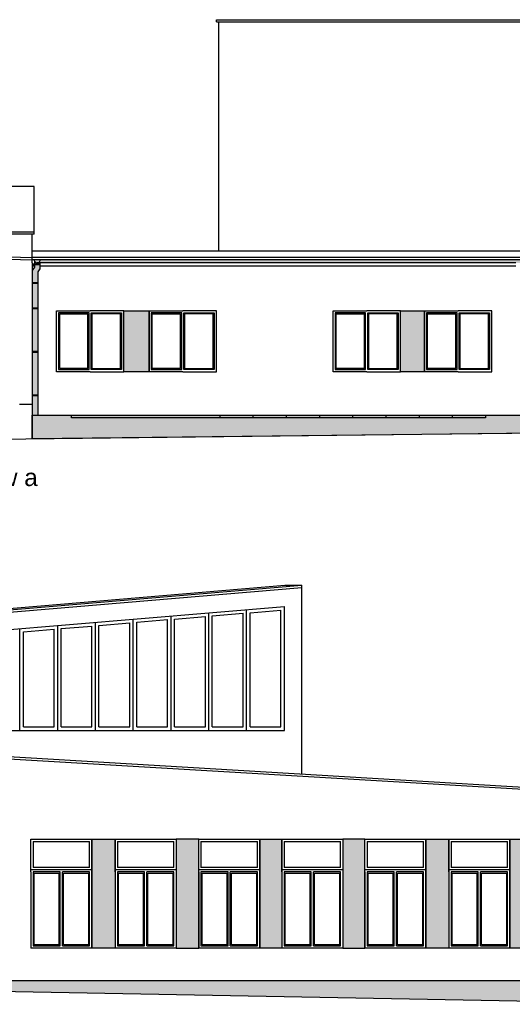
# Model space of a CAD drawing. Header units: millimetres. Extents: x -40063 to 512011, y 350190 to 687060.
# Tile 4 of 256: x -24465 to -13138, y 503050 to 525668. Entities that reach past the tile are written whole.
import ezdxf

# ---------------------------------------------------------------- set-up
doc = ezdxf.new("R2010")
doc.units = ezdxf.units.MM
for name, color, linetype in [('2D - Ogólne', 8, 'Continuous'), ('Konstrukcja - Ściany zew', 8, 'Continuous'), ('Opisy - Teksty', 8, 'Continuous'), ('Wnętrze - Umeblowanie', 8, 'Continuous')]:
    doc.layers.add(name, color=color, linetype=linetype)
doc.styles.add('GENERATED_STYLE_1', font='arial.ttf')

msp = doc.modelspace()

# ---------------------------------------------------------------- hatches: boundary and pattern name
at = {"layer": 'Konstrukcja - Ściany zew', "linetype": 'Continuous', "lineweight": 13}
for points in [[(-24050.28259, 516582.52686), (-24180.28259, 516582.52686), (-24180.28259, 519906.9719), (-24120.54956, 519982.84247), (-24120.54956, 520082.52686), (-24000.54956, 520082.52686), (-24000.54956, 519942.24359), (-24050.28259, 519877.15743)], [(-24130.99665, 520152.98272), (-12460.28259, 520152.98272), (-12460.28259, 520082.52686), (-24120.54956, 520082.52686), (-24120.54956, 520116.05793)]]:
    msp.add_hatch(color=251, dxfattribs=at).paths.add_polyline_path(points)
at = {"layer": 'Konstrukcja - Ściany zew', "linetype": 'Continuous', "lineweight": 0}
for color, points in [(27, [(-21490.28259, 517582.52686), (-22070.28259, 517582.52686), (-22070.28259, 518982.52686), (-21490.28259, 518982.52686)]), (27, [(-15160.28259, 517582.52686), (-15710.28259, 517582.52686), (-15710.28259, 518982.52686), (-15160.28259, 518982.52686)]), (250, [(-24180.28259, 516582.52686), (-12459.89551, 516582.52686), (-12459.89551, 516172.78768), (-24180.28259, 516036.09366)]), (27, [(-22267.0541, 504340.42866), (-22807.0541, 504340.42866), (-22807.0541, 506840.42866), (-22267.0541, 506840.42866)]), (27, [(-20347.0541, 506840.42866), (-20867.0541, 506840.42866), (-20867.0541, 504340.42866), (-20347.0541, 504340.42866)]), (27, [(-18437.0541, 504340.42866), (-18947.0541, 504340.42866), (-18947.0541, 506840.42866), (-18437.0541, 506840.42866)]), (27, [(-16527.0541, 506840.42866), (-17037.0541, 506840.42866), (-17037.0541, 504340.42866), (-16527.0541, 504340.42866)]), (27, [(-14597.0541, 504340.42866), (-15127.0541, 504340.42866), (-15127.0541, 506840.42866), (-14597.0541, 506840.42866)]), (27, [(-13197.0541, 506840.42866), (-12667.0541, 506840.42866), (-12667.0541, 504340.42866), (-13197.0541, 504340.42866)]), (27, [(-9156.81154, 503590.42866), (-26426.37777, 503590.42866), (-26426.37777, 503377.05709), (-9156.81154, 503056.92478)])]:
    msp.add_hatch(color=color, dxfattribs=at).paths.add_polyline_path(points)

# ---------------------------------------------------------------- linework, layer by layer
at = {"layer": '2D - Ogólne', "linetype": 'Continuous'}
for p, q in [((-24130.28259, 520740.75924), (-24130.28259, 521835.4747)), ((-24180.28259, 520082.52686), (-24180.28259, 520740.75924)), ((-24180.28259, 519052.38197), (-24050.28259, 519052.38197)), ((-24180.28259, 519032.38197), (-24050.28259, 519032.38197)), ((-24180.28259, 518052.38197), (-24050.28259, 518052.38197)), ((-24180.28259, 518032.38197), (-24050.28259, 518032.38197)), ((-24180.28259, 517052.38197), (-24050.28259, 517052.38197)), ((-24180.28259, 517032.38197), (-24050.28259, 517032.38197)), ((-12459.89551, 516172.78768), (-33060.28259, 515932.52686))]:
    msp.add_line(p, q, dxfattribs=at)
msp.add_arc((-24060.54956, 520152.97395), 70.44709, 179.992862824, 0, dxfattribs=at)
at = {"layer": 'Konstrukcja - Ściany zew', "linetype": 'Continuous'}
for p, q in [((-19940.28259, 525617.81895), (-19940.28259, 525667.81895)), ((-19940.28259, 525667.81895), (9459.71741, 525667.81895)), ((-19940.28259, 525617.81895), (9459.71741, 525617.81895)), ((-19890.28259, 525617.81895), (-19890.28259, 520348.41336)), ((-24130.28259, 521835.4747), (-33112.89949, 521835.4747)), ((-24130.28259, 520790.75924), (-33062.89949, 520790.75924)), ((-24130.28259, 520740.75924), (-33062.89949, 520740.75924)), ((-28621.59104, 520322.94569), (-24180.28259, 520202.87494)), ((-28621.59104, 520272.94569), (-24180.28259, 520152.87494)), ((12953.82408, 520348.41336), (-24180.28259, 520348.41336)), ((24007.5392, 520202.52686), (-24180.28259, 520202.52686)), ((-23990.10389, 520152.52686), (-24180.28259, 520152.52686)), ((30194.47248, 520152.52686), (-24180.28259, 520152.52686)), ((-24180.28259, 520082.52686), (-24180.28259, 516582.52686)), ((-24000.54956, 520053.81712), (-24180.28259, 520053.81712)), ((-24000.54956, 520033.81712), (-24180.28259, 520033.81712)), ((-24120.54956, 520002.52686), (-24180.28259, 520002.52686)), ((-24120.54956, 519982.84247), (-24180.28259, 519906.9719)), ((-24120.54956, 520116.05793), (-24120.54956, 519982.84247)), ((-13060.01681, 520082.52686), (-24060.54956, 520082.52686)), ((-24000.54956, 520082.52686), (-24000.54956, 519942.24359)), ((-13060.01681, 520002.52686), (-24000.54956, 520002.52686)), ((-24180.28259, 519906.9719), (-24180.28259, 516582.52686)), ((-24000.54956, 519942.24359), (-24050.28259, 519877.15743)), ((-24050.28259, 519877.15743), (-24050.28259, 516582.52686)), ((-24050.28259, 519624.13332), (-24180.28259, 519624.13332)), ((-24050.28259, 519604.13332), (-24180.28259, 519604.13332)), ((-23620.28259, 517582.52686), (-23620.28259, 518982.52686)), ((-23620.28259, 518982.52686), (-22845.28259, 518982.52686)), ((-23570.28259, 518932.52686), (-23570.28259, 517632.52686)), ((-22870.28259, 518932.52686), (-23570.28259, 518932.52686)), ((-23545.28259, 517657.52686), (-23545.28259, 518907.52686)), ((-23545.28259, 518907.52686), (-22895.28259, 518907.52686)), ((-22895.28259, 517657.52686), (-22895.28259, 518907.52686)), ((-22870.28259, 517632.52686), (-22870.28259, 518932.52686)), ((-22070.28259, 518982.52686), (-22845.28259, 518982.52686)), ((-22820.28259, 518932.52686), (-22120.28259, 518932.52686)), ((-22820.28259, 517632.52686), (-22820.28259, 518932.52686)), ((-22145.28259, 518907.52686), (-22795.28259, 518907.52686)), ((-22795.28259, 517657.52686), (-22795.28259, 518907.52686)), ((-22145.28259, 517657.52686), (-22145.28259, 518907.52686)), ((-22120.28259, 518932.52686), (-22120.28259, 517632.52686)), ((-22070.28259, 517582.52686), (-22070.28259, 518982.52686)), ((-21490.28259, 517582.52686), (-21490.28259, 518982.52686)), ((-21490.28259, 518982.52686), (-20715.28259, 518982.52686)), ((-21440.28259, 518932.52686), (-21440.28259, 517632.52686)), ((-20740.28259, 518932.52686), (-21440.28259, 518932.52686)), ((-21415.28259, 517657.52686), (-21415.28259, 518907.52686)), ((-21415.28259, 518907.52686), (-20765.28259, 518907.52686)), ((-20765.28259, 517657.52686), (-20765.28259, 518907.52686)), ((-20740.28259, 517632.52686), (-20740.28259, 518932.52686)), ((-19940.28259, 518982.52686), (-20715.28259, 518982.52686)), ((-20690.28259, 518932.52686), (-19990.28259, 518932.52686)), ((-20690.28259, 517632.52686), (-20690.28259, 518932.52686)), ((-20015.28259, 518907.52686), (-20665.28259, 518907.52686)), ((-20665.28259, 517657.52686), (-20665.28259, 518907.52686)), ((-20015.28259, 517657.52686), (-20015.28259, 518907.52686)), ((-19990.28259, 518932.52686), (-19990.28259, 517632.52686)), ((-19940.28259, 517582.52686), (-19940.28259, 518982.52686)), ((-17260.28259, 517582.52686), (-17260.28259, 518982.52686)), ((-17260.28259, 518982.52686), (-16485.28259, 518982.52686)), ((-17210.28259, 518932.52686), (-17210.28259, 517632.52686)), ((-16510.28259, 518932.52686), (-17210.28259, 518932.52686)), ((-17185.28259, 517657.52686), (-17185.28259, 518907.52686)), ((-17185.28259, 518907.52686), (-16535.28259, 518907.52686)), ((-16535.28259, 517657.52686), (-16535.28259, 518907.52686)), ((-16510.28259, 517632.52686), (-16510.28259, 518932.52686)), ((-15710.28259, 518982.52686), (-16485.28259, 518982.52686)), ((-16460.28259, 518932.52686), (-15760.28259, 518932.52686)), ((-16460.28259, 517632.52686), (-16460.28259, 518932.52686)), ((-15785.28259, 518907.52686), (-16435.28259, 518907.52686)), ((-16435.28259, 517657.52686), (-16435.28259, 518907.52686)), ((-15785.28259, 517657.52686), (-15785.28259, 518907.52686)), ((-15760.28259, 518932.52686), (-15760.28259, 517632.52686)), ((-15710.28259, 517582.52686), (-15710.28259, 518982.52686)), ((-15160.28259, 518982.52686), (-14385.28259, 518982.52686)), ((-15160.28259, 517582.52686), (-15160.28259, 518982.52686)), ((-15110.28259, 518932.52686), (-15110.28259, 517632.52686)), ((-14410.28259, 518932.52686), (-15110.28259, 518932.52686)), ((-15085.28259, 517657.52686), (-15085.28259, 518907.52686)), ((-15085.28259, 518907.52686), (-14435.28259, 518907.52686)), ((-14435.28259, 517657.52686), (-14435.28259, 518907.52686)), ((-14410.28259, 517632.52686), (-14410.28259, 518932.52686)), ((-13610.28259, 518982.52686), (-14385.28259, 518982.52686)), ((-14360.28259, 518932.52686), (-13660.28259, 518932.52686)), ((-14360.28259, 517632.52686), (-14360.28259, 518932.52686)), ((-13685.28259, 518907.52686), (-14335.28259, 518907.52686)), ((-14335.28259, 517657.52686), (-14335.28259, 518907.52686)), ((-13685.28259, 517657.52686), (-13685.28259, 518907.52686)), ((-13660.28259, 518932.52686), (-13660.28259, 517632.52686)), ((-13610.28259, 517582.52686), (-13610.28259, 518982.52686)), ((-22845.28259, 517582.52686), (-23620.28259, 517582.52686)), ((-23570.28259, 517632.52686), (-22870.28259, 517632.52686)), ((-22895.28259, 517657.52686), (-23545.28259, 517657.52686)), ((-22845.28259, 517582.52686), (-22070.28259, 517582.52686)), ((-22120.28259, 517632.52686), (-22820.28259, 517632.52686)), ((-22795.28259, 517657.52686), (-22145.28259, 517657.52686)), ((-20715.28259, 517582.52686), (-21490.28259, 517582.52686)), ((-21440.28259, 517632.52686), (-20740.28259, 517632.52686)), ((-20765.28259, 517657.52686), (-21415.28259, 517657.52686)), ((-20715.28259, 517582.52686), (-19940.28259, 517582.52686)), ((-19990.28259, 517632.52686), (-20690.28259, 517632.52686)), ((-20665.28259, 517657.52686), (-20015.28259, 517657.52686)), ((-16485.28259, 517582.52686), (-17260.28259, 517582.52686)), ((-17210.28259, 517632.52686), (-16510.28259, 517632.52686)), ((-16535.28259, 517657.52686), (-17185.28259, 517657.52686)), ((-16485.28259, 517582.52686), (-15710.28259, 517582.52686)), ((-15760.28259, 517632.52686), (-16460.28259, 517632.52686)), ((-16435.28259, 517657.52686), (-15785.28259, 517657.52686)), ((-14385.28259, 517582.52686), (-15160.28259, 517582.52686)), ((-15110.28259, 517632.52686), (-14410.28259, 517632.52686)), ((-14435.28259, 517657.52686), (-15085.28259, 517657.52686)), ((-14385.28259, 517582.52686), (-13610.28259, 517582.52686)), ((-13660.28259, 517632.52686), (-14360.28259, 517632.52686)), ((-14335.28259, 517657.52686), (-13685.28259, 517657.52686)), ((-24470.28259, 516832.52686), (-24180.28259, 516832.52686)), ((-24470.28259, 516832.52686), (-24180.28259, 516832.52686)), ((-24180.28259, 516582.52686), (-12910.28259, 516582.52686)), ((-24180.28259, 516582.52686), (-24180.28259, 516036.09366)), ((-33118.81323, 511436.22699), (-18368.81323, 512675.72076)), ((-32728.81323, 511436.22699), (-17978.81323, 512675.72076)), ((-32728.81323, 511386.22699), (-17978.81323, 512625.72076)), ((-18368.81323, 512675.72076), (-17978.81323, 512675.72076)), ((-17978.81323, 508342.38683), (-17978.81323, 512675.72076)), ((-32278.81323, 511024.04205), (-18378.81323, 512192.10737)), ((-19247.56323, 509340.96519), (-19247.56323, 512119.10328)), ((-19167.56323, 512045.54399), (-18458.81323, 512105.10272)), ((-18458.81323, 509420.96519), (-18458.81323, 512105.10272)), ((-18378.81323, 509340.96519), (-18378.81323, 512192.10737)), ((-21853.81323, 509340.96519), (-21853.81323, 511900.09104)), ((-21773.81323, 511826.53175), (-21065.06323, 511886.09047)), ((-21065.06323, 509420.96519), (-21065.06323, 511886.09047)), ((-20985.06323, 509340.96519), (-20985.06323, 511973.09512)), ((-20985.06323, 509340.96519), (-20985.06323, 511892.81315)), ((-20985.06323, 509420.96519), (-20985.06323, 511892.81315)), ((-20985.06323, 509340.96519), (-20985.06323, 511892.81315)), ((-20905.06323, 511899.53583), (-20196.31323, 511959.09456)), ((-20905.06323, 509420.96519), (-20905.06323, 511899.53583)), ((-20196.31323, 509420.96519), (-20196.31323, 511959.09456)), ((-20116.31323, 509340.96519), (-20116.31323, 512046.0992)), ((-20116.31323, 509340.96519), (-20116.31323, 511965.81723)), ((-20116.31323, 509420.96519), (-20116.31323, 511965.81723)), ((-20116.31323, 509340.96519), (-20116.31323, 511965.81723)), ((-20036.31323, 511972.53991), (-19327.56323, 512032.09864)), ((-20036.31323, 509420.96519), (-20036.31323, 511972.53991)), ((-19327.56323, 509420.96519), (-19327.56323, 512032.09864)), ((-19247.56323, 509420.96519), (-19247.56323, 512038.82132)), ((-19247.56323, 509340.96519), (-19247.56323, 512038.82132)), ((-19167.56323, 509420.96519), (-19167.56323, 512045.54399)), ((-24460.06323, 509340.96519), (-24460.06323, 511681.07879)), ((-24380.06323, 511607.5195), (-23671.31323, 511667.07823)), ((-24380.06323, 509420.96519), (-24380.06323, 511607.5195)), ((-23671.31323, 509420.96519), (-23671.31323, 511667.07823)), ((-23591.31323, 509340.96519), (-23591.31323, 511754.08287)), ((-23591.31323, 509340.96519), (-23591.31323, 511673.80091)), ((-23591.31323, 509420.96519), (-23591.31323, 511673.80091)), ((-23591.31323, 509340.96519), (-23591.31323, 511673.80091)), ((-23511.31323, 511680.52358), (-22802.56323, 511740.08231)), ((-23511.31323, 509420.96519), (-23511.31323, 511680.52358)), ((-22802.56323, 509420.96519), (-22802.56323, 511740.08231)), ((-22722.56323, 509340.96519), (-22722.56323, 511827.08696)), ((-22722.56323, 509340.96519), (-22722.56323, 511746.80499)), ((-22722.56323, 509420.96519), (-22722.56323, 511746.80499)), ((-22722.56323, 509340.96519), (-22722.56323, 511746.80499)), ((-22642.56323, 511753.52767), (-21933.81323, 511813.08639)), ((-22642.56323, 509420.96519), (-22642.56323, 511753.52767)), ((-21933.81323, 509420.96519), (-21933.81323, 511813.08639)), ((-21853.81323, 509340.96519), (-21853.81323, 511819.80907)), ((-21853.81323, 509420.96519), (-21853.81323, 511819.80907)), ((-21853.81323, 509340.96519), (-21853.81323, 511819.80907)), ((-21773.81323, 509420.96519), (-21773.81323, 511826.53175)), ((-24460.06323, 509340.96519), (-24460.06323, 511600.79682)), ((-24460.06323, 509420.96519), (-24460.06323, 511600.79682)), ((-24460.06323, 509340.96519), (-24460.06323, 511600.79682)), ((-18378.81323, 509340.96519), (-18378.81323, 511024.04205)), ((-24380.06323, 509420.96519), (-23671.31323, 509420.96519)), ((-23511.31323, 509420.96519), (-22802.56323, 509420.96519)), ((-22642.56323, 509420.96519), (-21933.81323, 509420.96519)), ((-21773.81323, 509420.96519), (-21065.06323, 509420.96519)), ((-20905.06323, 509420.96519), (-20196.31323, 509420.96519)), ((-20036.31323, 509420.96519), (-19327.56323, 509420.96519)), ((-19167.56323, 509420.96519), (-18458.81323, 509420.96519)), ((-32278.81323, 509340.96519), (-18378.81323, 509340.96519)), ((-26476.37777, 508843.37651), (-8756.37777, 507798.66104)), ((-26476.37777, 508793.37651), (-8756.37777, 507748.66104)), ((-24207.0541, 506790.42866), (-24207.0541, 506840.42866)), ((-24207.0541, 506840.42866), (-22807.0541, 506840.42866)), ((-24207.0541, 506090.42866), (-24207.0541, 506790.42866)), ((-24157.0541, 506790.42866), (-24157.0541, 506190.42866)), ((-24157.0541, 506790.42866), (-22857.0541, 506790.42866)), ((-22857.0541, 506190.42866), (-22857.0541, 506790.42866)), ((-22807.0541, 506840.42866), (-22807.0541, 506790.42866)), ((-22807.0541, 506790.42866), (-22807.0541, 506090.42866)), ((-22267.0541, 506790.42866), (-22267.0541, 506840.42866)), ((-22267.0541, 506840.42866), (-20867.0541, 506840.42866)), ((-22267.0541, 506090.42866), (-22267.0541, 506790.42866)), ((-22217.0541, 506790.42866), (-22217.0541, 506190.42866)), ((-22217.0541, 506790.42866), (-20917.0541, 506790.42866)), ((-20917.0541, 506190.42866), (-20917.0541, 506790.42866)), ((-20867.0541, 506840.42866), (-20867.0541, 506790.42866)), ((-20867.0541, 506790.42866), (-20867.0541, 506090.42866)), ((-20347.0541, 506790.42866), (-20347.0541, 506840.42866)), ((-20347.0541, 506840.42866), (-18947.0541, 506840.42866)), ((-20347.0541, 506090.42866), (-20347.0541, 506790.42866)), ((-20297.0541, 506790.42866), (-20297.0541, 506190.42866)), ((-20297.0541, 506790.42866), (-18997.0541, 506790.42866)), ((-18997.0541, 506190.42866), (-18997.0541, 506790.42866)), ((-18947.0541, 506840.42866), (-18947.0541, 506790.42866)), ((-18947.0541, 506790.42866), (-18947.0541, 506090.42866)), ((-18437.0541, 506790.42866), (-18437.0541, 506840.42866)), ((-18437.0541, 506840.42866), (-17037.0541, 506840.42866)), ((-18437.0541, 506090.42866), (-18437.0541, 506790.42866)), ((-18387.0541, 506790.42866), (-18387.0541, 506190.42866)), ((-18387.0541, 506790.42866), (-17087.0541, 506790.42866)), ((-17087.0541, 506190.42866), (-17087.0541, 506790.42866)), ((-17037.0541, 506840.42866), (-17037.0541, 506790.42866)), ((-17037.0541, 506790.42866), (-17037.0541, 506090.42866)), ((-16527.0541, 506790.42866), (-16527.0541, 506840.42866)), ((-16527.0541, 506840.42866), (-15127.0541, 506840.42866)), ((-16527.0541, 506090.42866), (-16527.0541, 506790.42866)), ((-16477.0541, 506790.42866), (-16477.0541, 506190.42866)), ((-16477.0541, 506790.42866), (-15177.0541, 506790.42866)), ((-15177.0541, 506190.42866), (-15177.0541, 506790.42866)), ((-15127.0541, 506840.42866), (-15127.0541, 506790.42866)), ((-15127.0541, 506790.42866), (-15127.0541, 506090.42866)), ((-14597.0541, 506790.42866), (-14597.0541, 506840.42866)), ((-14597.0541, 506840.42866), (-13197.0541, 506840.42866)), ((-14597.0541, 506090.42866), (-14597.0541, 506790.42866)), ((-14547.0541, 506790.42866), (-14547.0541, 506190.42866)), ((-14547.0541, 506790.42866), (-13247.0541, 506790.42866)), ((-13247.0541, 506190.42866), (-13247.0541, 506790.42866)), ((-13197.0541, 506840.42866), (-13197.0541, 506790.42866)), ((-13197.0541, 506790.42866), (-13197.0541, 506090.42866)), ((-22857.0541, 506190.42866), (-24157.0541, 506190.42866)), ((-20917.0541, 506190.42866), (-22217.0541, 506190.42866)), ((-18997.0541, 506190.42866), (-20297.0541, 506190.42866)), ((-17087.0541, 506190.42866), (-18387.0541, 506190.42866)), ((-15177.0541, 506190.42866), (-16477.0541, 506190.42866)), ((-13247.0541, 506190.42866), (-14547.0541, 506190.42866)), ((-22807.0541, 506140.42866), (-24207.0541, 506140.42866)), ((-24207.0541, 506090.42866), (-24207.0541, 504340.42866)), ((-24157.0541, 506090.42866), (-24157.0541, 504390.42866)), ((-23532.0541, 506090.42866), (-24157.0541, 506090.42866)), ((-24132.0541, 504415.42866), (-24132.0541, 506065.42866)), ((-24132.0541, 506065.42866), (-23557.0541, 506065.42866)), ((-23557.0541, 504415.42866), (-23557.0541, 506065.42866)), ((-23532.0541, 504390.42866), (-23532.0541, 506090.42866)), ((-23482.0541, 504390.42866), (-23482.0541, 506090.42866)), ((-22857.0541, 506090.42866), (-23482.0541, 506090.42866)), ((-23457.0541, 506065.42866), (-22882.0541, 506065.42866)), ((-23457.0541, 504415.42866), (-23457.0541, 506065.42866)), ((-22882.0541, 506065.42866), (-22882.0541, 504415.42866)), ((-22857.0541, 504390.42866), (-22857.0541, 506090.42866)), ((-22807.0541, 506090.42866), (-22807.0541, 504340.42866)), ((-20867.0541, 506140.42866), (-22267.0541, 506140.42866)), ((-22267.0541, 506090.42866), (-22267.0541, 504340.42866)), ((-22217.0541, 506090.42866), (-22217.0541, 504390.42866)), ((-21592.0541, 506090.42866), (-22217.0541, 506090.42866)), ((-22192.0541, 504415.42866), (-22192.0541, 506065.42866)), ((-22192.0541, 506065.42866), (-21617.0541, 506065.42866)), ((-21617.0541, 504415.42866), (-21617.0541, 506065.42866)), ((-21592.0541, 504390.42866), (-21592.0541, 506090.42866)), ((-21542.0541, 504390.42866), (-21542.0541, 506090.42866)), ((-20917.0541, 506090.42866), (-21542.0541, 506090.42866)), ((-21517.0541, 506065.42866), (-20942.0541, 506065.42866)), ((-21517.0541, 504415.42866), (-21517.0541, 506065.42866)), ((-20942.0541, 506065.42866), (-20942.0541, 504415.42866)), ((-20917.0541, 504390.42866), (-20917.0541, 506090.42866)), ((-20867.0541, 506090.42866), (-20867.0541, 504340.42866)), ((-18947.0541, 506140.42866), (-20347.0541, 506140.42866)), ((-20347.0541, 506090.42866), (-20347.0541, 504340.42866)), ((-20297.0541, 506090.42866), (-20297.0541, 504390.42866)), ((-19672.0541, 506090.42866), (-20297.0541, 506090.42866)), ((-20272.0541, 504415.42866), (-20272.0541, 506065.42866)), ((-20272.0541, 506065.42866), (-19697.0541, 506065.42866)), ((-19697.0541, 504415.42866), (-19697.0541, 506065.42866)), ((-19672.0541, 504390.42866), (-19672.0541, 506090.42866)), ((-19622.0541, 504390.42866), (-19622.0541, 506090.42866)), ((-18997.0541, 506090.42866), (-19622.0541, 506090.42866)), ((-19597.0541, 506065.42866), (-19022.0541, 506065.42866)), ((-19597.0541, 504415.42866), (-19597.0541, 506065.42866)), ((-19022.0541, 506065.42866), (-19022.0541, 504415.42866)), ((-18997.0541, 504390.42866), (-18997.0541, 506090.42866)), ((-18947.0541, 506090.42866), (-18947.0541, 504340.42866)), ((-17037.0541, 506140.42866), (-18437.0541, 506140.42866)), ((-18437.0541, 506090.42866), (-18437.0541, 504340.42866)), ((-18387.0541, 506090.42866), (-18387.0541, 504390.42866)), ((-17762.0541, 506090.42866), (-18387.0541, 506090.42866)), ((-18362.0541, 504415.42866), (-18362.0541, 506065.42866)), ((-18362.0541, 506065.42866), (-17787.0541, 506065.42866)), ((-17787.0541, 504415.42866), (-17787.0541, 506065.42866)), ((-17762.0541, 504390.42866), (-17762.0541, 506090.42866)), ((-17712.0541, 504390.42866), (-17712.0541, 506090.42866)), ((-17087.0541, 506090.42866), (-17712.0541, 506090.42866)), ((-17687.0541, 506065.42866), (-17112.0541, 506065.42866)), ((-17687.0541, 504415.42866), (-17687.0541, 506065.42866)), ((-17112.0541, 506065.42866), (-17112.0541, 504415.42866)), ((-17087.0541, 504390.42866), (-17087.0541, 506090.42866)), ((-17037.0541, 506090.42866), (-17037.0541, 504340.42866)), ((-15127.0541, 506140.42866), (-16527.0541, 506140.42866)), ((-16527.0541, 506090.42866), (-16527.0541, 504340.42866)), ((-16477.0541, 506090.42866), (-16477.0541, 504390.42866)), ((-15852.0541, 506090.42866), (-16477.0541, 506090.42866)), ((-16452.0541, 504415.42866), (-16452.0541, 506065.42866)), ((-16452.0541, 506065.42866), (-15877.0541, 506065.42866)), ((-15877.0541, 504415.42866), (-15877.0541, 506065.42866)), ((-15852.0541, 504390.42866), (-15852.0541, 506090.42866)), ((-15802.0541, 504390.42866), (-15802.0541, 506090.42866)), ((-15177.0541, 506090.42866), (-15802.0541, 506090.42866)), ((-15777.0541, 506065.42866), (-15202.0541, 506065.42866)), ((-15777.0541, 504415.42866), (-15777.0541, 506065.42866)), ((-15202.0541, 506065.42866), (-15202.0541, 504415.42866)), ((-15177.0541, 504390.42866), (-15177.0541, 506090.42866)), ((-15127.0541, 506090.42866), (-15127.0541, 504340.42866)), ((-13197.0541, 506140.42866), (-14597.0541, 506140.42866)), ((-14597.0541, 506090.42866), (-14597.0541, 504340.42866)), ((-14547.0541, 506090.42866), (-14547.0541, 504390.42866)), ((-13922.0541, 506090.42866), (-14547.0541, 506090.42866)), ((-14522.0541, 504415.42866), (-14522.0541, 506065.42866)), ((-14522.0541, 506065.42866), (-13947.0541, 506065.42866)), ((-13947.0541, 504415.42866), (-13947.0541, 506065.42866)), ((-13922.0541, 504390.42866), (-13922.0541, 506090.42866)), ((-13872.0541, 504390.42866), (-13872.0541, 506090.42866)), ((-13247.0541, 506090.42866), (-13872.0541, 506090.42866)), ((-13847.0541, 506065.42866), (-13272.0541, 506065.42866)), ((-13847.0541, 504415.42866), (-13847.0541, 506065.42866)), ((-13272.0541, 506065.42866), (-13272.0541, 504415.42866)), ((-13247.0541, 504390.42866), (-13247.0541, 506090.42866)), ((-13197.0541, 506090.42866), (-13197.0541, 504340.42866)), ((-24157.0541, 504390.42866), (-23532.0541, 504390.42866)), ((-23557.0541, 504415.42866), (-24132.0541, 504415.42866)), ((-23482.0541, 504390.42866), (-22857.0541, 504390.42866)), ((-22882.0541, 504415.42866), (-23457.0541, 504415.42866)), ((-22217.0541, 504390.42866), (-21592.0541, 504390.42866)), ((-21617.0541, 504415.42866), (-22192.0541, 504415.42866)), ((-21542.0541, 504390.42866), (-20917.0541, 504390.42866)), ((-20942.0541, 504415.42866), (-21517.0541, 504415.42866)), ((-20297.0541, 504390.42866), (-19672.0541, 504390.42866)), ((-19697.0541, 504415.42866), (-20272.0541, 504415.42866)), ((-19622.0541, 504390.42866), (-18997.0541, 504390.42866)), ((-19022.0541, 504415.42866), (-19597.0541, 504415.42866)), ((-18387.0541, 504390.42866), (-17762.0541, 504390.42866)), ((-17787.0541, 504415.42866), (-18362.0541, 504415.42866)), ((-17712.0541, 504390.42866), (-17087.0541, 504390.42866)), ((-17112.0541, 504415.42866), (-17687.0541, 504415.42866)), ((-16477.0541, 504390.42866), (-15852.0541, 504390.42866)), ((-15877.0541, 504415.42866), (-16452.0541, 504415.42866)), ((-15802.0541, 504390.42866), (-15177.0541, 504390.42866)), ((-15202.0541, 504415.42866), (-15777.0541, 504415.42866)), ((-14547.0541, 504390.42866), (-13922.0541, 504390.42866)), ((-13947.0541, 504415.42866), (-14522.0541, 504415.42866)), ((-13872.0541, 504390.42866), (-13247.0541, 504390.42866)), ((-13272.0541, 504415.42866), (-13847.0541, 504415.42866)), ((-22807.0541, 504340.42866), (-24207.0541, 504340.42866)), ((-20867.0541, 504340.42866), (-22267.0541, 504340.42866)), ((-18947.0541, 504340.42866), (-20347.0541, 504340.42866)), ((-17037.0541, 504340.42866), (-18437.0541, 504340.42866)), ((-15127.0541, 504340.42866), (-16527.0541, 504340.42866)), ((-13197.0541, 504340.42866), (-14597.0541, 504340.42866)), ((-9156.81154, 503590.42866), (-26426.37777, 503590.42866)), ((-26426.37777, 503377.05709), (-8806.37777, 503050.42866))]:
    msp.add_line(p, q, dxfattribs=at)
at = {"layer": 'Konstrukcja - Ściany zew', "linetype": 'Continuous', "flags": 128}
for points in [[(-21490.28259, 517582.52686), (-22070.28259, 517582.52686), (-22070.28259, 518982.52686), (-21490.28259, 518982.52686)], [(-15160.28259, 517582.52686), (-15710.28259, 517582.52686), (-15710.28259, 518982.52686), (-15160.28259, 518982.52686)], [(-24180.28259, 516582.52686), (-12459.89551, 516582.52686), (-12459.89551, 516172.78768), (-24180.28259, 516036.09366)], [(-22267.0541, 504340.42866), (-22807.0541, 504340.42866), (-22807.0541, 506840.42866), (-22267.0541, 506840.42866)], [(-20347.0541, 506840.42866), (-20867.0541, 506840.42866), (-20867.0541, 504340.42866), (-20347.0541, 504340.42866)], [(-18437.0541, 504340.42866), (-18947.0541, 504340.42866), (-18947.0541, 506840.42866), (-18437.0541, 506840.42866)], [(-16527.0541, 506840.42866), (-17037.0541, 506840.42866), (-17037.0541, 504340.42866), (-16527.0541, 504340.42866)], [(-14597.0541, 504340.42866), (-15127.0541, 504340.42866), (-15127.0541, 506840.42866), (-14597.0541, 506840.42866)], [(-13197.0541, 506840.42866), (-12667.0541, 506840.42866), (-12667.0541, 504340.42866), (-13197.0541, 504340.42866)]]:
    msp.add_lwpolyline(points, close=True, dxfattribs=at)
at = {"layer": 'Konstrukcja - Ściany zew', "color": 9, "linetype": 'Continuous', "lineweight": 13, "flags": 128}
msp.add_lwpolyline([(-9156.81154, 503590.42866), (-26426.37777, 503590.42866), (-26426.37777, 503377.05709), (-9156.81154, 503056.92478)], close=True, dxfattribs=at)
at = {"layer": 'Wnętrze - Umeblowanie', "linetype": 'Continuous'}
for p, q in [((-23269.81946, 516522.52686), (-23269.81946, 516582.52686)), ((-19864.57007, 516582.52686), (-19864.57007, 516522.52686)), ((-19101.10883, 516582.52686), (-19101.10883, 516522.52686)), ((-18337.64759, 516582.52686), (-18337.64759, 516522.52686)), ((-17574.18635, 516582.52686), (-17574.18635, 516522.52686)), ((-16810.72512, 516582.52686), (-16810.72512, 516522.52686)), ((-16047.26388, 516582.52686), (-16047.26388, 516522.52686)), ((-15283.80264, 516582.52686), (-15283.80264, 516522.52686)), ((-14520.3414, 516582.52686), (-14520.3414, 516522.52686)), ((-13756.88016, 516582.52686), (-13756.88016, 516522.52686)), ((-19864.57007, 516522.52686), (-23269.81946, 516522.52686)), ((-19101.10883, 516522.52686), (-19864.57007, 516522.52686)), ((-18337.64759, 516522.52686), (-19101.10883, 516522.52686)), ((-17574.18635, 516522.52686), (-18337.64759, 516522.52686)), ((-16810.72512, 516522.52686), (-17574.18635, 516522.52686)), ((-16047.26388, 516522.52686), (-16810.72512, 516522.52686)), ((-15283.80264, 516522.52686), (-16047.26388, 516522.52686)), ((-14520.3414, 516522.52686), (-15283.80264, 516522.52686)), ((-13756.88016, 516522.52686), (-14520.3414, 516522.52686))]:
    msp.add_line(p, q, dxfattribs=at)

# ---------------------------------------------------------------- texts
at = {"layer": 'Opisy - Teksty', "linetype": 'Continuous', "insert": (-34265.32072, 515354.83122), "char_height": 400, "attachment_point": 1, "style": 'GENERATED_STYLE_1'}
msp.add_mtext('{ELEWACJA BOCZNA - p o ł u d n i o w a}', dxfattribs=at)

doc.saveas('drawing.dxf')
